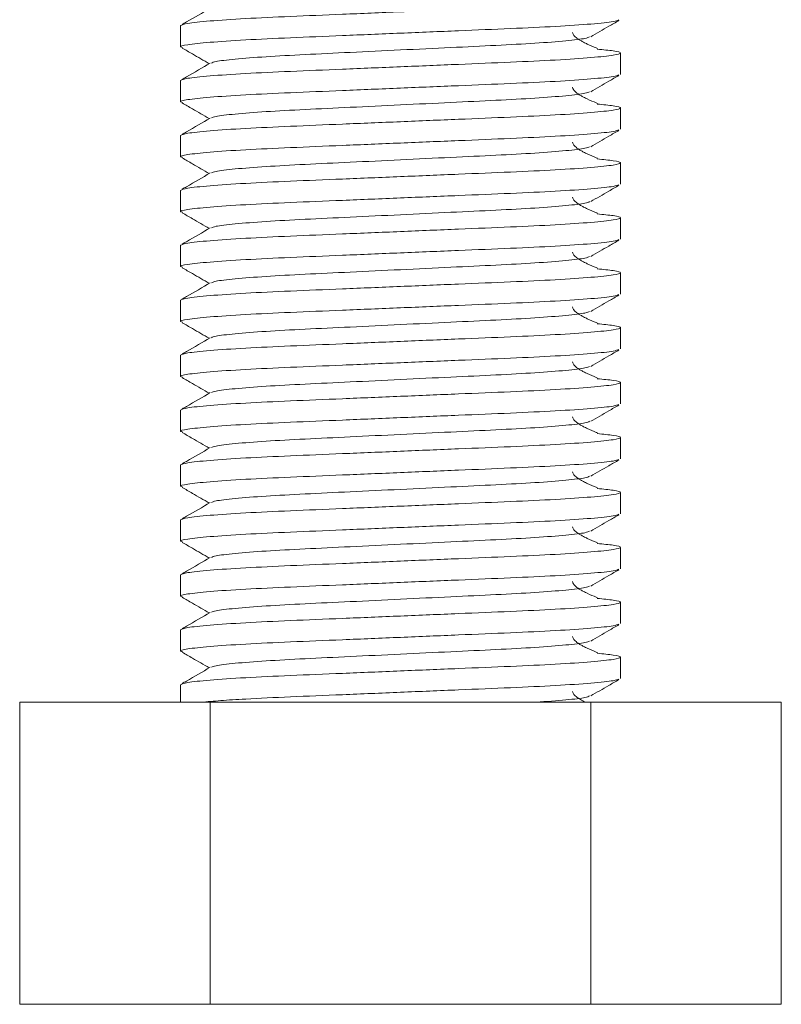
# Model space of a CAD drawing. Header units: millimetres. Extents: x 8 to 270, y 10 to 208.
# Tile 3 of 14: x 106.06 to 111.6, y 101.07 to 108.24. Entities that reach past the tile are written whole.
import ezdxf

# ---------------------------------------------------------------- set-up
doc = ezdxf.new("R2010")
doc.units = ezdxf.units.MM

msp = doc.modelspace()

# ---------------------------------------------------------------- linework, layer by layer
at = {"color": 7, "linetype": 'Continuous', "lineweight": 15}
for p, q in [((107.2311, 108.1939), (107.2311, 108.0386)), ((110.4311, 107.8386), (110.4311, 107.9939)), ((107.2311, 107.7939), (107.2311, 107.6386)), ((110.4311, 107.4386), (110.4311, 107.5939)), ((107.2311, 107.3939), (107.2311, 107.2386)), ((110.4311, 107.0386), (110.4311, 107.1939)), ((107.2311, 106.9939), (107.2311, 106.8386)), ((110.4311, 106.6386), (110.4311, 106.7939)), ((107.2311, 106.5939), (107.2311, 106.4386)), ((110.4311, 106.2386), (110.4311, 106.3939)), ((107.2311, 106.1939), (107.2311, 106.0386)), ((110.4311, 105.8386), (110.4311, 105.9939)), ((107.2311, 105.7939), (107.2311, 105.6386)), ((110.4311, 105.4386), (110.4311, 105.5939)), ((107.2311, 105.3939), (107.2311, 105.2386)), ((110.4311, 105.0386), (110.4311, 105.1939)), ((107.2311, 104.9939), (107.2311, 104.8386)), ((110.4311, 104.6386), (110.4311, 104.7939)), ((107.2311, 104.5939), (107.2311, 104.4386)), ((110.4311, 104.2386), (110.4311, 104.3939)), ((107.2311, 104.1939), (107.2311, 104.0386)), ((110.4311, 103.8386), (110.4311, 103.9939)), ((107.2311, 103.7939), (107.2311, 103.6386)), ((110.4311, 103.4386), (110.4311, 103.5939)), ((107.2311, 103.3939), (107.2311, 103.2661)), ((106.0598, 103.2661), (106.0598, 101.0661)), ((106.0598, 103.2661), (107.4455, 103.2661)), ((107.4455, 103.2661), (107.4455, 101.0661)), ((107.4455, 103.2661), (110.2168, 103.2661)), ((110.2168, 103.2661), (110.2168, 101.0661)), ((110.2168, 103.2661), (111.6024, 103.2661)), ((111.6024, 103.2661), (111.6024, 101.0661)), ((106.0598, 101.0661), (107.4455, 101.0661)), ((107.4455, 101.0661), (110.2168, 101.0661)), ((110.2168, 101.0661), (111.6024, 101.0661))]:
    msp.add_line(p, q, dxfattribs=at)
for points, knots in [([(107.2311, 108.1939), (107.2414, 108.1991), (107.2623, 108.2096), (107.4303, 108.2272), (107.6882, 108.2449), (108.0223, 108.2606), (108.4098, 108.2762), (108.8311, 108.2939), (109.2524, 108.3115), (109.64, 108.3272), (109.9737, 108.3429), (110.2331, 108.3606), (110.3956, 108.3782), (110.4467, 108.3939), (110.4075, 108.408), (110.3062, 108.418), (110.2631, 108.4222)], [0, 0, 0, 0, 0.0716789, 0.1458947, 0.2201105, 0.2917893, 0.3634682, 0.437684, 0.5118998, 0.5835787, 0.6552575, 0.7294733, 0.8036891, 0.875368, 0.9470468, 1, 1, 1, 1]), ([(107.4469, 108.3207), (107.3891, 108.2871), (107.3208, 108.2476), (107.2525, 108.2081), (107.2421, 108.2021)], [0, 0, 0, 0, 0.847733, 1, 1, 1, 1]), ([(110.4189, 108.2349), (110.4103, 108.2309), (110.3902, 108.2216), (110.231, 108.2052), (109.9743, 108.1876), (109.6398, 108.1719), (109.2525, 108.1562), (108.8311, 108.1386), (108.4098, 108.1209), (108.0222, 108.1052), (107.6889, 108.0895), (107.4275, 108.0719), (107.2726, 108.0542), (107.2133, 108.0425), (107.2394, 108.0358), (107.2448, 108.0345)], [0, 0, 0, 0, 0.062768, 0.147353, 0.231938, 0.313631, 0.395325, 0.47991, 0.564494, 0.646188, 0.727881, 0.812466, 0.897051, 0.978744, 1, 1, 1, 1]), ([(110.2153, 108.1118), (110.2594, 108.1374), (110.328, 108.1771), (110.3966, 108.2168), (110.4212, 108.231)], [0, 0, 0, 0, 0.642507, 1, 1, 1, 1]), ([(110.2657, 108.0271), (110.2621, 108.0285), (110.2394, 108.0374), (110.2042, 108.0526), (110.1653, 108.0716), (110.1421, 108.0842), (110.1227, 108.0964), (110.1073, 108.1078), (110.0962, 108.1183), (110.0853, 108.1322), (110.0839, 108.1394), (110.083, 108.1444)], [0, 0, 0, 0, 0.045172, 0.291315, 0.388118, 0.471827, 0.547519, 0.621378, 0.699539, 0.786839, 1, 1, 1, 1]), ([(110.2065, 108.1118), (110.1994, 108.1081), (110.182, 108.099), (110.0455, 108.0829), (109.8229, 108.0652), (109.5327, 108.0496), (109.1967, 108.0339), (108.8311, 108.0162), (108.4656, 107.9986), (108.1295, 107.9829), (107.8393, 107.9672), (107.6168, 107.9496), (107.4806, 107.9335), (107.4633, 107.9245), (107.4562, 107.9208)], [0, 0, 0, 0, 0.062025, 0.150936, 0.239846, 0.325715, 0.411583, 0.500494, 0.589405, 0.675273, 0.761141, 0.850052, 0.938963, 1, 1, 1, 1]), ([(107.2311, 107.7939), (107.2414, 107.7991), (107.2623, 107.8096), (107.4303, 107.8272), (107.6882, 107.8449), (108.0223, 107.8606), (108.4098, 107.8762), (108.8311, 107.8939), (109.2524, 107.9115), (109.64, 107.9272), (109.9737, 107.9429), (110.2331, 107.9606), (110.3956, 107.9782), (110.4467, 107.9939), (110.4075, 108.008), (110.3062, 108.018), (110.2631, 108.0222)], [0, 0, 0, 0, 0.071679, 0.145895, 0.22011, 0.291789, 0.363468, 0.437684, 0.5119, 0.583579, 0.655258, 0.729473, 0.803689, 0.875368, 0.947047, 1, 1, 1, 1]), ([(107.2424, 108.0302), (107.267, 108.0159), (107.3327, 107.9779), (107.3983, 107.9399), (107.4393, 107.9162)], [0, 0, 0, 0, 0.3760892, 1, 1, 1, 1]), ([(107.4469, 107.9207), (107.3891, 107.8871), (107.3208, 107.8476), (107.2525, 107.8081), (107.2421, 107.8021)], [0, 0, 0, 0, 0.847733, 1, 1, 1, 1]), ([(110.4189, 107.8349), (110.4103, 107.8309), (110.3902, 107.8216), (110.231, 107.8052), (109.9743, 107.7876), (109.6398, 107.7719), (109.2525, 107.7562), (108.8311, 107.7386), (108.4098, 107.7209), (108.0222, 107.7052), (107.6889, 107.6895), (107.4275, 107.6719), (107.2726, 107.6542), (107.2133, 107.6425), (107.2394, 107.6358), (107.2448, 107.6345)], [0, 0, 0, 0, 0.062768, 0.147353, 0.231938, 0.313631, 0.395325, 0.47991, 0.564494, 0.646188, 0.727881, 0.812466, 0.897051, 0.978744, 1, 1, 1, 1]), ([(110.2153, 107.7118), (110.2594, 107.7374), (110.328, 107.7771), (110.3966, 107.8168), (110.4212, 107.831)], [0, 0, 0, 0, 0.642507, 1, 1, 1, 1]), ([(110.2065, 107.7118), (110.1994, 107.7081), (110.182, 107.699), (110.0455, 107.6829), (109.8229, 107.6652), (109.5327, 107.6496), (109.1967, 107.6339), (108.8311, 107.6162), (108.4656, 107.5986), (108.1295, 107.5829), (107.8393, 107.5672), (107.6168, 107.5496), (107.4806, 107.5335), (107.4633, 107.5245), (107.4562, 107.5208)], [0, 0, 0, 0, 0.062025, 0.150936, 0.239846, 0.325715, 0.411583, 0.500494, 0.589405, 0.675273, 0.761141, 0.850052, 0.938963, 1, 1, 1, 1]), ([(110.2657, 107.6271), (110.2621, 107.6285), (110.2394, 107.6374), (110.2042, 107.6526), (110.1653, 107.6716), (110.1421, 107.6842), (110.1227, 107.6964), (110.1073, 107.7078), (110.0962, 107.7183), (110.0853, 107.7322), (110.0839, 107.7394), (110.083, 107.7444)], [0, 0, 0, 0, 0.0451725, 0.2913151, 0.3881184, 0.4718269, 0.547519, 0.6213782, 0.6995386, 0.786839, 1, 1, 1, 1]), ([(107.2311, 107.3939), (107.2414, 107.3991), (107.2623, 107.4096), (107.4303, 107.4272), (107.6882, 107.4449), (108.0223, 107.4606), (108.4098, 107.4762), (108.8311, 107.4939), (109.2524, 107.5115), (109.64, 107.5272), (109.9737, 107.5429), (110.2331, 107.5606), (110.3956, 107.5782), (110.4467, 107.5939), (110.4075, 107.608), (110.3062, 107.618), (110.2631, 107.6222)], [0, 0, 0, 0, 0.071679, 0.145895, 0.22011, 0.291789, 0.363468, 0.437684, 0.5119, 0.583579, 0.655258, 0.729473, 0.803689, 0.875368, 0.947047, 1, 1, 1, 1]), ([(107.2424, 107.6302), (107.267, 107.6159), (107.3327, 107.5779), (107.3983, 107.5399), (107.4393, 107.5162)], [0, 0, 0, 0, 0.376089, 1, 1, 1, 1]), ([(107.4469, 107.5207), (107.3891, 107.4871), (107.3208, 107.4476), (107.2525, 107.4081), (107.2421, 107.4021)], [0, 0, 0, 0, 0.847733, 1, 1, 1, 1]), ([(110.4189, 107.4349), (110.4103, 107.4309), (110.3902, 107.4216), (110.231, 107.4052), (109.9743, 107.3876), (109.6398, 107.3719), (109.2525, 107.3562), (108.8311, 107.3386), (108.4098, 107.3209), (108.0222, 107.3052), (107.6889, 107.2895), (107.4275, 107.2719), (107.2726, 107.2542), (107.2133, 107.2425), (107.2394, 107.2358), (107.2448, 107.2345)], [0, 0, 0, 0, 0.062768, 0.147353, 0.231938, 0.313631, 0.395325, 0.47991, 0.564494, 0.646188, 0.727881, 0.812466, 0.897051, 0.978744, 1, 1, 1, 1]), ([(110.2153, 107.3118), (110.2594, 107.3374), (110.328, 107.3771), (110.3966, 107.4168), (110.4212, 107.431)], [0, 0, 0, 0, 0.642507, 1, 1, 1, 1]), ([(110.2065, 107.3118), (110.1994, 107.3081), (110.182, 107.299), (110.0455, 107.2829), (109.8229, 107.2652), (109.5327, 107.2496), (109.1967, 107.2339), (108.8311, 107.2162), (108.4656, 107.1986), (108.1295, 107.1829), (107.8393, 107.1672), (107.6168, 107.1496), (107.4806, 107.1335), (107.4633, 107.1245), (107.4562, 107.1208)], [0, 0, 0, 0, 0.0620247, 0.1509355, 0.2398463, 0.3257146, 0.411583, 0.5004938, 0.5894045, 0.6752729, 0.7611412, 0.850052, 0.9389628, 1, 1, 1, 1]), ([(110.2657, 107.2271), (110.2621, 107.2285), (110.2394, 107.2374), (110.2042, 107.2526), (110.1653, 107.2716), (110.1421, 107.2842), (110.1227, 107.2964), (110.1073, 107.3078), (110.0962, 107.3183), (110.0853, 107.3322), (110.0839, 107.3394), (110.083, 107.3444)], [0, 0, 0, 0, 0.045172, 0.291315, 0.388118, 0.471827, 0.547519, 0.621378, 0.699539, 0.786839, 1, 1, 1, 1]), ([(107.2311, 106.9939), (107.2414, 106.9991), (107.2623, 107.0096), (107.4303, 107.0272), (107.6882, 107.0449), (108.0223, 107.0606), (108.4098, 107.0762), (108.8311, 107.0939), (109.2524, 107.1115), (109.64, 107.1272), (109.9737, 107.1429), (110.2331, 107.1606), (110.3956, 107.1782), (110.4467, 107.1939), (110.4075, 107.208), (110.3062, 107.218), (110.2631, 107.2222)], [0, 0, 0, 0, 0.0716789, 0.1458947, 0.2201105, 0.2917893, 0.3634682, 0.437684, 0.5118998, 0.5835787, 0.6552575, 0.7294733, 0.8036891, 0.875368, 0.9470468, 1, 1, 1, 1]), ([(107.2424, 107.2302), (107.267, 107.2159), (107.3327, 107.1779), (107.3983, 107.1399), (107.4393, 107.1162)], [0, 0, 0, 0, 0.376089, 1, 1, 1, 1]), ([(107.4469, 107.1207), (107.3891, 107.0871), (107.3208, 107.0476), (107.2525, 107.0081), (107.2421, 107.0021)], [0, 0, 0, 0, 0.847733, 1, 1, 1, 1]), ([(110.4189, 107.0349), (110.4103, 107.0309), (110.3902, 107.0216), (110.231, 107.0052), (109.9743, 106.9876), (109.6398, 106.9719), (109.2525, 106.9562), (108.8311, 106.9386), (108.4098, 106.9209), (108.0222, 106.9052), (107.6889, 106.8895), (107.4275, 106.8719), (107.2726, 106.8542), (107.2133, 106.8425), (107.2394, 106.8358), (107.2448, 106.8345)], [0, 0, 0, 0, 0.062768, 0.147353, 0.231938, 0.313631, 0.395325, 0.47991, 0.564494, 0.646188, 0.727881, 0.812466, 0.897051, 0.978744, 1, 1, 1, 1]), ([(110.2153, 106.9118), (110.2594, 106.9374), (110.328, 106.9771), (110.3966, 107.0168), (110.4212, 107.031)], [0, 0, 0, 0, 0.642507, 1, 1, 1, 1]), ([(110.2657, 106.8271), (110.2621, 106.8285), (110.2394, 106.8374), (110.2042, 106.8526), (110.1653, 106.8716), (110.1421, 106.8842), (110.1227, 106.8964), (110.1073, 106.9078), (110.0962, 106.9183), (110.0853, 106.9322), (110.0839, 106.9394), (110.083, 106.9444)], [0, 0, 0, 0, 0.045172, 0.291315, 0.388118, 0.471827, 0.547519, 0.621378, 0.699539, 0.786839, 1, 1, 1, 1]), ([(110.2065, 106.9118), (110.1994, 106.9081), (110.182, 106.899), (110.0455, 106.8829), (109.8229, 106.8652), (109.5327, 106.8496), (109.1967, 106.8339), (108.8311, 106.8162), (108.4656, 106.7986), (108.1295, 106.7829), (107.8393, 106.7672), (107.6168, 106.7496), (107.4806, 106.7335), (107.4633, 106.7245), (107.4562, 106.7208)], [0, 0, 0, 0, 0.062025, 0.150936, 0.239846, 0.325715, 0.411583, 0.500494, 0.589405, 0.675273, 0.761141, 0.850052, 0.938963, 1, 1, 1, 1]), ([(107.2311, 106.5939), (107.2414, 106.5991), (107.2623, 106.6096), (107.4303, 106.6272), (107.6882, 106.6449), (108.0223, 106.6606), (108.4098, 106.6762), (108.8311, 106.6939), (109.2524, 106.7115), (109.64, 106.7272), (109.9737, 106.7429), (110.2331, 106.7606), (110.3956, 106.7782), (110.4467, 106.7939), (110.4075, 106.808), (110.3062, 106.818), (110.2631, 106.8222)], [0, 0, 0, 0, 0.071679, 0.145895, 0.22011, 0.291789, 0.363468, 0.437684, 0.5119, 0.583579, 0.655258, 0.729473, 0.803689, 0.875368, 0.947047, 1, 1, 1, 1]), ([(107.2424, 106.8302), (107.267, 106.8159), (107.3327, 106.7779), (107.3983, 106.7399), (107.4393, 106.7162)], [0, 0, 0, 0, 0.376089, 1, 1, 1, 1]), ([(107.4469, 106.7207), (107.3891, 106.6871), (107.3208, 106.6476), (107.2525, 106.6081), (107.2421, 106.6021)], [0, 0, 0, 0, 0.847733, 1, 1, 1, 1]), ([(110.4189, 106.6349), (110.4103, 106.6309), (110.3902, 106.6216), (110.231, 106.6052), (109.9743, 106.5876), (109.6398, 106.5719), (109.2525, 106.5562), (108.8311, 106.5386), (108.4098, 106.5209), (108.0222, 106.5052), (107.6889, 106.4895), (107.4275, 106.4719), (107.2726, 106.4542), (107.2133, 106.4425), (107.2394, 106.4358), (107.2448, 106.4345)], [0, 0, 0, 0, 0.062768, 0.147353, 0.231938, 0.313631, 0.395325, 0.47991, 0.564494, 0.646188, 0.727881, 0.812466, 0.897051, 0.978744, 1, 1, 1, 1]), ([(110.2153, 106.5118), (110.2594, 106.5374), (110.328, 106.5771), (110.3966, 106.6168), (110.4212, 106.631)], [0, 0, 0, 0, 0.642507, 1, 1, 1, 1]), ([(110.2065, 106.5118), (110.1994, 106.5081), (110.182, 106.499), (110.0455, 106.4829), (109.8229, 106.4652), (109.5327, 106.4496), (109.1967, 106.4339), (108.8311, 106.4162), (108.4656, 106.3986), (108.1295, 106.3829), (107.8393, 106.3672), (107.6168, 106.3496), (107.4806, 106.3335), (107.4633, 106.3245), (107.4562, 106.3208)], [0, 0, 0, 0, 0.062025, 0.150936, 0.239846, 0.325715, 0.411583, 0.500494, 0.589405, 0.675273, 0.761141, 0.850052, 0.938963, 1, 1, 1, 1]), ([(110.2657, 106.4271), (110.2621, 106.4285), (110.2394, 106.4374), (110.2042, 106.4526), (110.1653, 106.4716), (110.1421, 106.4842), (110.1227, 106.4964), (110.1073, 106.5078), (110.0962, 106.5183), (110.0853, 106.5322), (110.0839, 106.5394), (110.083, 106.5444)], [0, 0, 0, 0, 0.045172, 0.291315, 0.388118, 0.471827, 0.547519, 0.621378, 0.699539, 0.786839, 1, 1, 1, 1]), ([(107.2311, 106.1939), (107.2414, 106.1991), (107.2623, 106.2096), (107.4303, 106.2272), (107.6882, 106.2449), (108.0223, 106.2606), (108.4098, 106.2762), (108.8311, 106.2939), (109.2524, 106.3115), (109.64, 106.3272), (109.9737, 106.3429), (110.2331, 106.3606), (110.3956, 106.3782), (110.4467, 106.3939), (110.4075, 106.408), (110.3062, 106.418), (110.2631, 106.4222)], [0, 0, 0, 0, 0.071679, 0.145895, 0.22011, 0.291789, 0.363468, 0.437684, 0.5119, 0.583579, 0.655258, 0.729473, 0.803689, 0.875368, 0.947047, 1, 1, 1, 1]), ([(107.2424, 106.4302), (107.267, 106.4159), (107.3327, 106.3779), (107.3983, 106.3399), (107.4393, 106.3162)], [0, 0, 0, 0, 0.376089, 1, 1, 1, 1]), ([(107.4469, 106.3207), (107.3891, 106.2871), (107.3208, 106.2476), (107.2525, 106.2081), (107.2421, 106.2021)], [0, 0, 0, 0, 0.847733, 1, 1, 1, 1]), ([(110.4189, 106.2349), (110.4103, 106.2309), (110.3902, 106.2216), (110.231, 106.2052), (109.9743, 106.1876), (109.6398, 106.1719), (109.2525, 106.1562), (108.8311, 106.1386), (108.4098, 106.1209), (108.0222, 106.1052), (107.6889, 106.0895), (107.4275, 106.0719), (107.2726, 106.0542), (107.2133, 106.0425), (107.2394, 106.0358), (107.2448, 106.0345)], [0, 0, 0, 0, 0.062768, 0.147353, 0.231938, 0.313631, 0.395325, 0.47991, 0.564494, 0.646188, 0.727881, 0.812466, 0.897051, 0.978744, 1, 1, 1, 1]), ([(110.2153, 106.1118), (110.2594, 106.1374), (110.328, 106.1771), (110.3966, 106.2168), (110.4212, 106.231)], [0, 0, 0, 0, 0.6425065, 1, 1, 1, 1]), ([(110.2657, 106.0271), (110.2621, 106.0285), (110.2394, 106.0374), (110.2042, 106.0526), (110.1653, 106.0716), (110.1421, 106.0842), (110.1227, 106.0964), (110.1073, 106.1078), (110.0962, 106.1183), (110.0853, 106.1322), (110.0839, 106.1394), (110.083, 106.1444)], [0, 0, 0, 0, 0.045172, 0.291315, 0.388118, 0.471827, 0.547519, 0.621378, 0.699539, 0.786839, 1, 1, 1, 1]), ([(110.2065, 106.1118), (110.1994, 106.1081), (110.182, 106.099), (110.0455, 106.0829), (109.8229, 106.0652), (109.5327, 106.0496), (109.1967, 106.0339), (108.8311, 106.0162), (108.4656, 105.9986), (108.1295, 105.9829), (107.8393, 105.9672), (107.6168, 105.9496), (107.4806, 105.9335), (107.4633, 105.9245), (107.4562, 105.9208)], [0, 0, 0, 0, 0.0620247, 0.1509355, 0.2398463, 0.3257146, 0.411583, 0.5004938, 0.5894045, 0.6752729, 0.7611412, 0.850052, 0.9389628, 1, 1, 1, 1]), ([(107.2311, 105.7939), (107.2414, 105.7991), (107.2623, 105.8096), (107.4303, 105.8272), (107.6882, 105.8449), (108.0223, 105.8606), (108.4098, 105.8762), (108.8311, 105.8939), (109.2524, 105.9115), (109.64, 105.9272), (109.9737, 105.9429), (110.2331, 105.9606), (110.3956, 105.9782), (110.4467, 105.9939), (110.4075, 106.008), (110.3062, 106.018), (110.2631, 106.0222)], [0, 0, 0, 0, 0.071679, 0.145895, 0.22011, 0.291789, 0.363468, 0.437684, 0.5119, 0.583579, 0.655258, 0.729473, 0.803689, 0.875368, 0.947047, 1, 1, 1, 1]), ([(107.2424, 106.0302), (107.267, 106.0159), (107.3327, 105.9779), (107.3983, 105.9399), (107.4393, 105.9162)], [0, 0, 0, 0, 0.376089, 1, 1, 1, 1]), ([(107.4469, 105.9207), (107.3891, 105.8871), (107.3208, 105.8476), (107.2525, 105.8081), (107.2421, 105.8021)], [0, 0, 0, 0, 0.847733, 1, 1, 1, 1]), ([(110.4189, 105.8349), (110.4103, 105.8309), (110.3902, 105.8216), (110.231, 105.8052), (109.9743, 105.7876), (109.6398, 105.7719), (109.2525, 105.7562), (108.8311, 105.7386), (108.4098, 105.7209), (108.0222, 105.7052), (107.6889, 105.6895), (107.4275, 105.6719), (107.2726, 105.6542), (107.2133, 105.6425), (107.2394, 105.6358), (107.2448, 105.6345)], [0, 0, 0, 0, 0.062768, 0.147353, 0.231938, 0.313631, 0.395325, 0.47991, 0.564494, 0.646188, 0.727881, 0.812466, 0.897051, 0.978744, 1, 1, 1, 1]), ([(110.2153, 105.7118), (110.2594, 105.7374), (110.328, 105.7771), (110.3966, 105.8168), (110.4212, 105.831)], [0, 0, 0, 0, 0.642507, 1, 1, 1, 1]), ([(110.2065, 105.7118), (110.1994, 105.7081), (110.182, 105.699), (110.0455, 105.6829), (109.8229, 105.6652), (109.5327, 105.6496), (109.1967, 105.6339), (108.8311, 105.6162), (108.4656, 105.5986), (108.1295, 105.5829), (107.8393, 105.5672), (107.6168, 105.5496), (107.4806, 105.5335), (107.4633, 105.5245), (107.4562, 105.5208)], [0, 0, 0, 0, 0.062025, 0.150936, 0.239846, 0.325715, 0.411583, 0.500494, 0.589405, 0.675273, 0.761141, 0.850052, 0.938963, 1, 1, 1, 1]), ([(110.2657, 105.6271), (110.2621, 105.6285), (110.2394, 105.6374), (110.2042, 105.6526), (110.1653, 105.6716), (110.1421, 105.6842), (110.1227, 105.6964), (110.1073, 105.7078), (110.0962, 105.7183), (110.0853, 105.7322), (110.0839, 105.7394), (110.083, 105.7444)], [0, 0, 0, 0, 0.045172, 0.291315, 0.388118, 0.471827, 0.547519, 0.621378, 0.699539, 0.786839, 1, 1, 1, 1]), ([(107.2424, 105.6302), (107.267, 105.6159), (107.3327, 105.5779), (107.3983, 105.5399), (107.4393, 105.5162)], [0, 0, 0, 0, 0.376089, 1, 1, 1, 1]), ([(107.2311, 105.3939), (107.2414, 105.3991), (107.2623, 105.4096), (107.4303, 105.4272), (107.6882, 105.4449), (108.0223, 105.4606), (108.4098, 105.4762), (108.8311, 105.4939), (109.2524, 105.5115), (109.64, 105.5272), (109.9737, 105.5429), (110.2331, 105.5606), (110.3956, 105.5782), (110.4467, 105.5939), (110.4075, 105.608), (110.3062, 105.618), (110.2631, 105.6222)], [0, 0, 0, 0, 0.071679, 0.145895, 0.22011, 0.291789, 0.363468, 0.437684, 0.5119, 0.583579, 0.655258, 0.729473, 0.803689, 0.875368, 0.947047, 1, 1, 1, 1]), ([(107.4469, 105.5207), (107.3891, 105.4871), (107.3208, 105.4476), (107.2525, 105.4081), (107.2421, 105.4021)], [0, 0, 0, 0, 0.847733, 1, 1, 1, 1]), ([(110.4189, 105.4349), (110.4103, 105.4309), (110.3902, 105.4216), (110.231, 105.4052), (109.9743, 105.3876), (109.6398, 105.3719), (109.2525, 105.3562), (108.8311, 105.3386), (108.4098, 105.3209), (108.0222, 105.3052), (107.6889, 105.2895), (107.4275, 105.2719), (107.2726, 105.2542), (107.2133, 105.2425), (107.2394, 105.2358), (107.2448, 105.2345)], [0, 0, 0, 0, 0.062768, 0.147353, 0.231938, 0.313631, 0.395325, 0.47991, 0.564494, 0.646188, 0.727881, 0.812466, 0.897051, 0.978744, 1, 1, 1, 1]), ([(110.2153, 105.3118), (110.2594, 105.3374), (110.328, 105.3771), (110.3966, 105.4168), (110.4212, 105.431)], [0, 0, 0, 0, 0.642507, 1, 1, 1, 1]), ([(110.2657, 105.2271), (110.2621, 105.2285), (110.2394, 105.2374), (110.2042, 105.2526), (110.1653, 105.2716), (110.1421, 105.2842), (110.1227, 105.2964), (110.1073, 105.3078), (110.0962, 105.3183), (110.0853, 105.3322), (110.0839, 105.3394), (110.083, 105.3444)], [0, 0, 0, 0, 0.045172, 0.291315, 0.388118, 0.471827, 0.547519, 0.621378, 0.699539, 0.786839, 1, 1, 1, 1]), ([(110.2065, 105.3118), (110.1994, 105.3081), (110.182, 105.299), (110.0455, 105.2829), (109.8229, 105.2652), (109.5327, 105.2496), (109.1967, 105.2339), (108.8311, 105.2162), (108.4656, 105.1986), (108.1295, 105.1829), (107.8393, 105.1672), (107.6168, 105.1496), (107.4806, 105.1335), (107.4633, 105.1245), (107.4562, 105.1208)], [0, 0, 0, 0, 0.0620247, 0.1509355, 0.2398463, 0.3257146, 0.411583, 0.5004938, 0.5894045, 0.6752729, 0.7611412, 0.850052, 0.9389628, 1, 1, 1, 1]), ([(107.2311, 104.9939), (107.2414, 104.9991), (107.2623, 105.0096), (107.4303, 105.0272), (107.6882, 105.0449), (108.0223, 105.0606), (108.4098, 105.0762), (108.8311, 105.0939), (109.2524, 105.1115), (109.64, 105.1272), (109.9737, 105.1429), (110.2331, 105.1606), (110.3956, 105.1782), (110.4467, 105.1939), (110.4075, 105.208), (110.3062, 105.218), (110.2631, 105.2222)], [0, 0, 0, 0, 0.071679, 0.145895, 0.22011, 0.291789, 0.363468, 0.437684, 0.5119, 0.583579, 0.655258, 0.729473, 0.803689, 0.875368, 0.947047, 1, 1, 1, 1]), ([(107.2424, 105.2302), (107.267, 105.2159), (107.3327, 105.1779), (107.3983, 105.1399), (107.4393, 105.1162)], [0, 0, 0, 0, 0.376089, 1, 1, 1, 1]), ([(107.4469, 105.1207), (107.3891, 105.0871), (107.3208, 105.0476), (107.2525, 105.0081), (107.2421, 105.0021)], [0, 0, 0, 0, 0.847733, 1, 1, 1, 1]), ([(110.4189, 105.0349), (110.4103, 105.0309), (110.3902, 105.0216), (110.231, 105.0052), (109.9743, 104.9876), (109.6398, 104.9719), (109.2525, 104.9562), (108.8311, 104.9386), (108.4098, 104.9209), (108.0222, 104.9052), (107.6889, 104.8895), (107.4275, 104.8719), (107.2726, 104.8542), (107.2133, 104.8425), (107.2394, 104.8358), (107.2448, 104.8345)], [0, 0, 0, 0, 0.062768, 0.147353, 0.231938, 0.313631, 0.395325, 0.47991, 0.564494, 0.646188, 0.727881, 0.812466, 0.897051, 0.978744, 1, 1, 1, 1]), ([(110.2153, 104.9118), (110.2594, 104.9374), (110.328, 104.9771), (110.3966, 105.0168), (110.4212, 105.031)], [0, 0, 0, 0, 0.642507, 1, 1, 1, 1]), ([(110.2065, 104.9118), (110.1994, 104.9081), (110.182, 104.899), (110.0455, 104.8829), (109.8229, 104.8652), (109.5327, 104.8496), (109.1967, 104.8339), (108.8311, 104.8162), (108.4656, 104.7986), (108.1295, 104.7829), (107.8393, 104.7672), (107.6168, 104.7496), (107.4806, 104.7335), (107.4633, 104.7245), (107.4562, 104.7208)], [0, 0, 0, 0, 0.062025, 0.150936, 0.239846, 0.325715, 0.411583, 0.500494, 0.589405, 0.675273, 0.761141, 0.850052, 0.938963, 1, 1, 1, 1]), ([(110.2657, 104.8271), (110.2621, 104.8285), (110.2394, 104.8374), (110.2042, 104.8526), (110.1653, 104.8716), (110.1421, 104.8842), (110.1227, 104.8964), (110.1073, 104.9078), (110.0962, 104.9183), (110.0853, 104.9322), (110.0839, 104.9394), (110.083, 104.9444)], [0, 0, 0, 0, 0.045172, 0.291315, 0.388118, 0.471827, 0.547519, 0.621378, 0.699539, 0.786839, 1, 1, 1, 1]), ([(107.2311, 104.5939), (107.2414, 104.5991), (107.2623, 104.6096), (107.4303, 104.6272), (107.6882, 104.6449), (108.0223, 104.6606), (108.4098, 104.6762), (108.8311, 104.6939), (109.2524, 104.7115), (109.64, 104.7272), (109.9737, 104.7429), (110.2331, 104.7606), (110.3956, 104.7782), (110.4467, 104.7939), (110.4075, 104.808), (110.3062, 104.818), (110.2631, 104.8222)], [0, 0, 0, 0, 0.0716789, 0.1458947, 0.2201105, 0.2917893, 0.3634682, 0.437684, 0.5118998, 0.5835787, 0.6552575, 0.7294733, 0.8036891, 0.875368, 0.9470468, 1, 1, 1, 1]), ([(107.2424, 104.8302), (107.267, 104.8159), (107.3327, 104.7779), (107.3983, 104.7399), (107.4393, 104.7162)], [0, 0, 0, 0, 0.376089, 1, 1, 1, 1]), ([(107.4469, 104.7207), (107.3891, 104.6871), (107.3208, 104.6476), (107.2525, 104.6081), (107.2421, 104.6021)], [0, 0, 0, 0, 0.847733, 1, 1, 1, 1]), ([(110.4189, 104.6349), (110.4103, 104.6309), (110.3902, 104.6216), (110.231, 104.6052), (109.9743, 104.5876), (109.6398, 104.5719), (109.2525, 104.5562), (108.8311, 104.5386), (108.4098, 104.5209), (108.0222, 104.5052), (107.6889, 104.4895), (107.4275, 104.4719), (107.2726, 104.4542), (107.2133, 104.4425), (107.2394, 104.4358), (107.2448, 104.4345)], [0, 0, 0, 0, 0.062768, 0.147353, 0.231938, 0.313631, 0.395325, 0.47991, 0.564494, 0.646188, 0.727881, 0.812466, 0.897051, 0.978744, 1, 1, 1, 1]), ([(110.2153, 104.5118), (110.2594, 104.5374), (110.328, 104.5771), (110.3966, 104.6168), (110.4212, 104.631)], [0, 0, 0, 0, 0.642507, 1, 1, 1, 1]), ([(110.2065, 104.5118), (110.1994, 104.5081), (110.182, 104.499), (110.0455, 104.4829), (109.8229, 104.4652), (109.5327, 104.4496), (109.1967, 104.4339), (108.8311, 104.4162), (108.4656, 104.3986), (108.1295, 104.3829), (107.8393, 104.3672), (107.6168, 104.3496), (107.4806, 104.3335), (107.4633, 104.3245), (107.4562, 104.3208)], [0, 0, 0, 0, 0.062025, 0.150936, 0.239846, 0.325715, 0.411583, 0.500494, 0.589405, 0.675273, 0.761141, 0.850052, 0.938963, 1, 1, 1, 1]), ([(110.2657, 104.4271), (110.2621, 104.4285), (110.2394, 104.4374), (110.2042, 104.4526), (110.1653, 104.4716), (110.1421, 104.4842), (110.1227, 104.4964), (110.1073, 104.5078), (110.0962, 104.5183), (110.0853, 104.5322), (110.0839, 104.5394), (110.083, 104.5444)], [0, 0, 0, 0, 0.045172, 0.291315, 0.388118, 0.471827, 0.547519, 0.621378, 0.699539, 0.786839, 1, 1, 1, 1]), ([(107.2311, 104.1939), (107.2414, 104.1991), (107.2623, 104.2096), (107.4303, 104.2272), (107.6882, 104.2449), (108.0223, 104.2606), (108.4098, 104.2762), (108.8311, 104.2939), (109.2524, 104.3115), (109.64, 104.3272), (109.9737, 104.3429), (110.2331, 104.3606), (110.3956, 104.3782), (110.4467, 104.3939), (110.4075, 104.408), (110.3062, 104.418), (110.2631, 104.4222)], [0, 0, 0, 0, 0.071679, 0.145895, 0.22011, 0.291789, 0.363468, 0.437684, 0.5119, 0.583579, 0.655258, 0.729473, 0.803689, 0.875368, 0.947047, 1, 1, 1, 1]), ([(107.2424, 104.4302), (107.267, 104.4159), (107.3327, 104.3779), (107.3983, 104.3399), (107.4393, 104.3162)], [0, 0, 0, 0, 0.376089, 1, 1, 1, 1]), ([(107.4469, 104.3207), (107.3891, 104.2871), (107.3208, 104.2476), (107.2525, 104.2081), (107.2421, 104.2021)], [0, 0, 0, 0, 0.847733, 1, 1, 1, 1]), ([(110.4189, 104.2349), (110.4103, 104.2309), (110.3902, 104.2216), (110.231, 104.2052), (109.9743, 104.1876), (109.6398, 104.1719), (109.2525, 104.1562), (108.8311, 104.1386), (108.4098, 104.1209), (108.0222, 104.1052), (107.6889, 104.0895), (107.4275, 104.0719), (107.2726, 104.0542), (107.2133, 104.0425), (107.2394, 104.0358), (107.2448, 104.0345)], [0, 0, 0, 0, 0.062768, 0.147353, 0.231938, 0.313631, 0.395325, 0.47991, 0.564494, 0.646188, 0.727881, 0.812466, 0.897051, 0.978744, 1, 1, 1, 1]), ([(110.2153, 104.1118), (110.2594, 104.1374), (110.328, 104.1771), (110.3966, 104.2168), (110.4212, 104.231)], [0, 0, 0, 0, 0.642507, 1, 1, 1, 1]), ([(110.2657, 104.0271), (110.2621, 104.0285), (110.2394, 104.0374), (110.2042, 104.0526), (110.1653, 104.0716), (110.1421, 104.0842), (110.1227, 104.0964), (110.1073, 104.1078), (110.0962, 104.1183), (110.0853, 104.1322), (110.0839, 104.1394), (110.083, 104.1444)], [0, 0, 0, 0, 0.0451725, 0.2913151, 0.3881184, 0.4718269, 0.547519, 0.6213782, 0.6995386, 0.786839, 1, 1, 1, 1]), ([(110.2065, 104.1118), (110.1994, 104.1081), (110.182, 104.099), (110.0455, 104.0829), (109.8229, 104.0652), (109.5327, 104.0496), (109.1967, 104.0339), (108.8311, 104.0162), (108.4656, 103.9986), (108.1295, 103.9829), (107.8393, 103.9672), (107.6168, 103.9496), (107.4806, 103.9335), (107.4633, 103.9245), (107.4562, 103.9208)], [0, 0, 0, 0, 0.0620247, 0.1509355, 0.2398463, 0.3257146, 0.411583, 0.5004938, 0.5894045, 0.6752729, 0.7611412, 0.850052, 0.9389628, 1, 1, 1, 1]), ([(107.2311, 103.7939), (107.2414, 103.7991), (107.2623, 103.8096), (107.4303, 103.8272), (107.6882, 103.8449), (108.0223, 103.8606), (108.4098, 103.8762), (108.8311, 103.8939), (109.2524, 103.9115), (109.64, 103.9272), (109.9737, 103.9429), (110.2331, 103.9606), (110.3956, 103.9782), (110.4467, 103.9939), (110.4075, 104.008), (110.3062, 104.018), (110.2631, 104.0222)], [0, 0, 0, 0, 0.0716789, 0.1458947, 0.2201105, 0.2917893, 0.3634682, 0.437684, 0.5118998, 0.5835787, 0.6552575, 0.7294733, 0.8036891, 0.875368, 0.9470468, 1, 1, 1, 1]), ([(107.2424, 104.0302), (107.267, 104.0159), (107.3327, 103.9779), (107.3983, 103.9399), (107.4393, 103.9162)], [0, 0, 0, 0, 0.376089, 1, 1, 1, 1]), ([(107.4469, 103.9207), (107.3891, 103.8871), (107.3208, 103.8476), (107.2525, 103.8081), (107.2421, 103.8021)], [0, 0, 0, 0, 0.847733, 1, 1, 1, 1]), ([(110.4189, 103.8349), (110.4103, 103.8309), (110.3902, 103.8216), (110.231, 103.8052), (109.9743, 103.7876), (109.6398, 103.7719), (109.2525, 103.7562), (108.8311, 103.7386), (108.4098, 103.7209), (108.0222, 103.7052), (107.6889, 103.6895), (107.4275, 103.6719), (107.2726, 103.6542), (107.2133, 103.6425), (107.2394, 103.6358), (107.2448, 103.6345)], [0, 0, 0, 0, 0.062768, 0.147353, 0.231938, 0.313631, 0.395325, 0.47991, 0.564494, 0.646188, 0.727881, 0.812466, 0.897051, 0.978744, 1, 1, 1, 1]), ([(110.2153, 103.7118), (110.2594, 103.7374), (110.328, 103.7771), (110.3966, 103.8168), (110.4212, 103.831)], [0, 0, 0, 0, 0.642507, 1, 1, 1, 1]), ([(110.2065, 103.7118), (110.1994, 103.7081), (110.182, 103.699), (110.0455, 103.6829), (109.8229, 103.6652), (109.5327, 103.6496), (109.1967, 103.6339), (108.8311, 103.6162), (108.4656, 103.5986), (108.1295, 103.5829), (107.8393, 103.5672), (107.6168, 103.5496), (107.4806, 103.5335), (107.4633, 103.5245), (107.4562, 103.5208)], [0, 0, 0, 0, 0.062025, 0.150936, 0.239846, 0.325715, 0.411583, 0.500494, 0.589405, 0.675273, 0.761141, 0.850052, 0.938963, 1, 1, 1, 1]), ([(110.2657, 103.6271), (110.2621, 103.6285), (110.2394, 103.6374), (110.2042, 103.6526), (110.1653, 103.6716), (110.1421, 103.6842), (110.1227, 103.6964), (110.1073, 103.7078), (110.0962, 103.7183), (110.0853, 103.7322), (110.0839, 103.7394), (110.083, 103.7444)], [0, 0, 0, 0, 0.0451725, 0.2913151, 0.3881184, 0.4718269, 0.547519, 0.6213782, 0.6995386, 0.786839, 1, 1, 1, 1]), ([(107.2311, 103.3939), (107.2414, 103.3991), (107.2623, 103.4096), (107.4303, 103.4272), (107.6882, 103.4449), (108.0223, 103.4606), (108.4098, 103.4762), (108.8311, 103.4939), (109.2524, 103.5115), (109.64, 103.5272), (109.9737, 103.5429), (110.2331, 103.5606), (110.3956, 103.5782), (110.4467, 103.5939), (110.4075, 103.608), (110.3062, 103.618), (110.2631, 103.6222)], [0, 0, 0, 0, 0.071679, 0.145895, 0.22011, 0.291789, 0.363468, 0.437684, 0.5119, 0.583579, 0.655258, 0.729473, 0.803689, 0.875368, 0.947047, 1, 1, 1, 1]), ([(107.2424, 103.6302), (107.267, 103.6159), (107.3327, 103.5779), (107.3983, 103.5399), (107.4393, 103.5162)], [0, 0, 0, 0, 0.376089, 1, 1, 1, 1]), ([(107.4469, 103.5207), (107.3891, 103.4871), (107.3208, 103.4476), (107.2525, 103.4081), (107.2421, 103.4021)], [0, 0, 0, 0, 0.8477331, 1, 1, 1, 1]), ([(110.4189, 103.4349), (110.4103, 103.4309), (110.3902, 103.4216), (110.231, 103.4052), (109.9743, 103.3876), (109.6398, 103.3719), (109.2525, 103.3562), (108.8311, 103.3386), (108.4099, 103.3209), (108.022, 103.3052), (107.7277, 103.2914), (107.5141, 103.2779), (107.4256, 103.27), (107.3811, 103.2661)], [0, 0, 0, 0, 0.074696, 0.175355, 0.276013, 0.373231, 0.470448, 0.571107, 0.671765, 0.768983, 0.866201, 0.932834, 1, 1, 1, 1]), ([(110.2153, 103.3118), (110.2594, 103.3374), (110.328, 103.3771), (110.3966, 103.4168), (110.4212, 103.431)], [0, 0, 0, 0, 0.642507, 1, 1, 1, 1]), ([(110.177, 103.2661), (110.1727, 103.2682), (110.1608, 103.2739), (110.1421, 103.2843), (110.1227, 103.2964), (110.1073, 103.3078), (110.0962, 103.3183), (110.0853, 103.3322), (110.0839, 103.3394), (110.083, 103.3444)], [0, 0, 0, 0, 0.071369, 0.198411, 0.313286, 0.425379, 0.544001, 0.676493, 1, 1, 1, 1]), ([(110.2065, 103.3118), (110.1992, 103.3081), (110.1814, 103.299), (110.0512, 103.283), (109.8945, 103.2717), (109.8178, 103.2661)], [0, 0, 0, 0, 0.262781, 0.639471, 1, 1, 1, 1])]:
    msp.add_open_spline(points, degree=3, knots=knots, dxfattribs=at)

doc.saveas('drawing.dxf')
